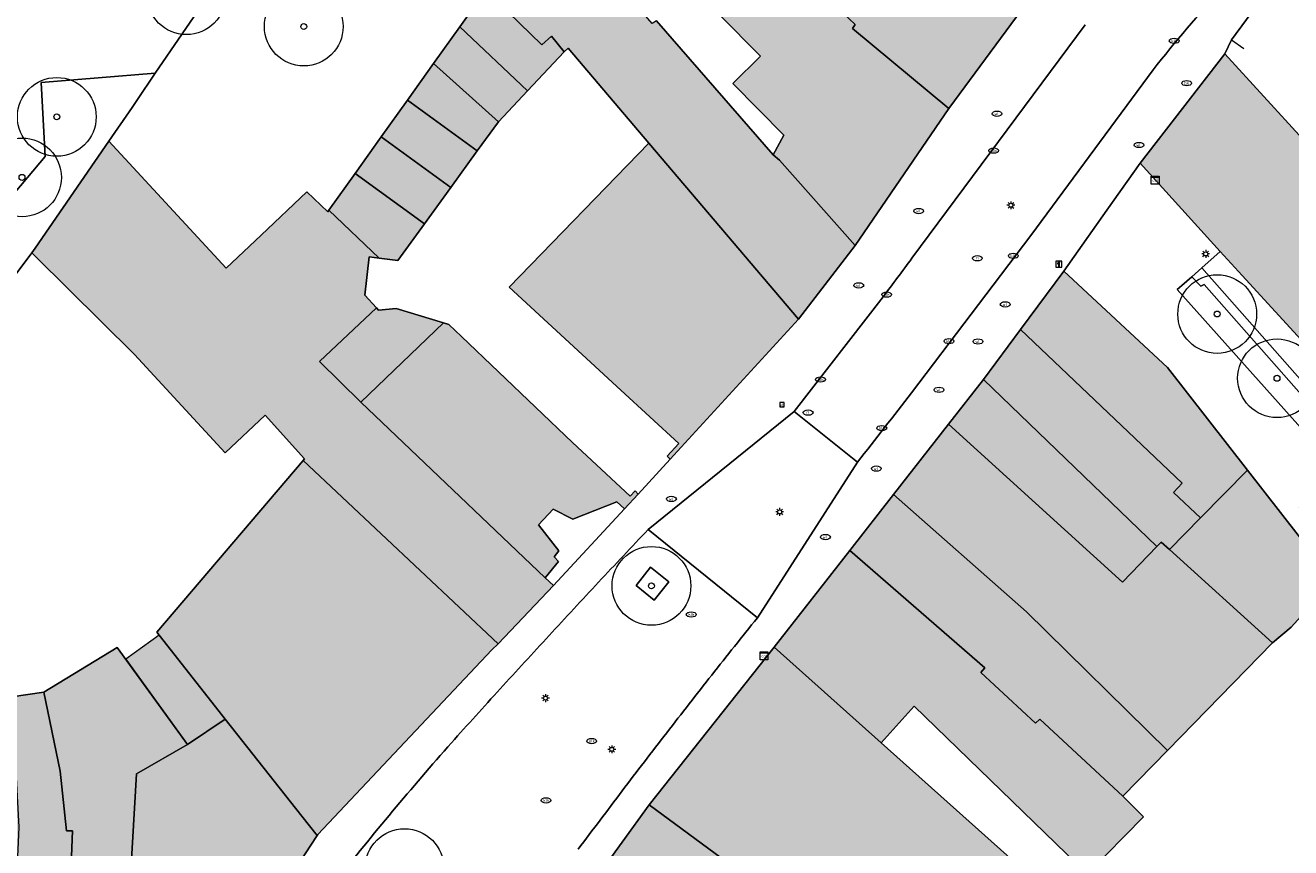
# Model space of a CAD drawing. Header units: metres. Extents: x 187482 to 189800, y 333582 to 335019.
# Tile 228 of 256: x 188999 to 189080, y 334400 to 334452. Entities that reach past the tile are written whole.
import ezdxf
from ezdxf.enums import TextEntityAlignment as Align

# ---------------------------------------------------------------- set-up
doc = ezdxf.new("R2010")
doc.units = ezdxf.units.M
doc.layers.get('0').update_dxf_attribs({"color": 252, "lineweight": 18})
for name, color, linetype, lineweight in [('B-WE-GR-BEPLANTING_CULTUUR_HEESTERS-GV', 252, 'Continuous', 18), ('B-WE-GR-BEPLANTING_CULTUUR_VASTE PLANTENVAK-GV', 252, 'Continuous', 18), ('B-WE-GR-BOOM-S', 252, 'Continuous', 18), ('B-WE-GR-GROENVOORZIENING-GV', 252, 'Continuous', 18), ('B-WE-IE-MEUBILAIR-S', 252, 'Continuous', 18), ('B-WE-IE-TERREINAFSCHEIDING_KUNSTMATIG_MUUR-G', 252, 'IE-TERREINAFSCHEIDING_KUNSTMATIG-SO', 18), ('B-WE-IE-TERREINAFSCHEIDING_KUNSTMATIG_MUUR-GV', 252, 'Continuous', 18), ('B-WE-OG-BEBOUWING-GV', 252, 'Continuous', 18), ('B-WE-OG-BEBOUWING_LUIFEL-GV', 252, 'Continuous', 18), ('B-WE-OG-TERREIN_ERF-GV', 252, 'Continuous', 18), ('B-WE-OG-WEG-GV', 252, 'Continuous', 18), ('B-WE-VH-OPENVERHARDING_SIERBESTRATING-GV', 252, 'Continuous', 18), ('B-WE-VH-OPENVERHARDING_STRAATBAKSTEEN-GV', 252, 'Continuous', 18)]:
    doc.layers.add(name, color=color, linetype=linetype, lineweight=lineweight)
doc.layers.add('B-WE-OG-BEBOUWING-V', color=7, linetype='Continuous', lineweight=18, true_color=0xf0f0f0)
doc.styles.add('NLCS-ISO', font='NLCS-ISO.ttf')
doc.linetypes.add('IE-TERREINAFSCHEIDING_KUNSTMATIG-SO', pattern='A,4,[82,NLCS.SHX,S=0.75,R=90,X=0,Y=0],4,-2', length=10)

# ---------------------------------------------------------------- blocks, each defined once
blk = doc.blocks.new('SIE-MEUBILAIR_BORD_INFORMATIE-SO')
h = blk.add_hatch(color=256)
h.dxf.hatch_style = 1
h.paths.add_polyline_path([(0.13, 0.2), (-0.33, 0.2), (-0.33, 0.08), (-0.13, 0.08), (-0.13, -0.65), (0.13, -0.65)])
h = blk.add_hatch(color=256)
h.dxf.hatch_style = 1
edge = h.paths.add_edge_path()
edge.add_arc((0, 0.5), 0.149, 0, 360)
for points in [[(-0.75, -0.75), (0.75, -0.75), (0.75, 0.75), (-0.75, 0.75)], [(0.13, 0.2), (-0.33, 0.2), (-0.33, 0.08), (-0.13, 0.08), (-0.13, -0.65), (0.13, -0.65)]]:
    blk.add_lwpolyline(points, close=True)
blk.add_circle((0, 0.5), 0.149)
blk = doc.blocks.new('SIE-MEUBILAIR_BORD_VERKEER-SO')
blk.add_lwpolyline([(-0.5625, -0.5625), (0.5625, -0.5625), (0.5625, 0.5625), (-0.5625, 0.5625)], close=True)
at = {"style": 'NLCS-ISO'}
blk.add_text('vb', height=0.75, dxfattribs=at).set_placement((0, 0), align=Align.MIDDLE_CENTER)
blk = doc.blocks.new('SIE-MEUBILAIR_KAST_CAI-SO')
for points in [[(-1, 1), (1, 1), (1, 0.84), (-1, 0.84)], [(-1, 0.76), (1, 0.76), (1, -1), (-1, -1)]]:
    blk.add_lwpolyline(points, close=True)
at = {"style": 'NLCS-ISO'}
blk.add_text('cai', height=0.75, dxfattribs=at).set_placement((0, 0), align=Align.MIDDLE_CENTER)
blk = doc.blocks.new('SIE-MEUBILAIR_PAAL_LICHTMAST-SO')
for points in [[(-0.62, 0), (-1, 0)], [(-0.71, 0.71), (-0.44, 0.44)], [(0, 1), (0, 0.62)], [(0.44, 0.44), (0.71, 0.71)], [(1, 0), (0.62, 0)], [(-0.71, -0.71), (-0.44, -0.44)], [(0, -0.62), (0, -1)], [(0.44, -0.44), (0.71, -0.71)]]:
    blk.add_lwpolyline(points)
blk.add_circle((0, 0), 0.5)
blk = doc.blocks.new('SIE-MEUBILAIR_PUT_KOLK-SO')
blk.add_ellipse((0, 0), major_axis=(1.25, 0), ratio=0.54)
at = {"style": 'NLCS-ISO'}
blk.add_text('klk', height=0.75, dxfattribs=at).set_placement((0.03, 0), align=Align.MIDDLE_CENTER)
blk = doc.blocks.new('SIE-MEUBILAIR_PUT_BRANDKRAAN-SO')
blk.add_ellipse((0, 0), major_axis=(1.25, 0), ratio=0.54)
at = {"style": 'NLCS-ISO'}
blk.add_text('bk', height=0.75, dxfattribs=at).set_placement((0.03, 0), align=Align.MIDDLE_CENTER)
blk = doc.blocks.new('SIE-MEUBILAIR_PUT_WATERLEIDINGPUT-SO')
blk.add_ellipse((0, 0), major_axis=(1.25, 0), ratio=0.54)
at = {"style": 'NLCS-ISO'}
blk.add_text('wl', height=0.75, dxfattribs=at).set_placement((-0.14, 0), align=Align.MIDDLE_CENTER)
blk = doc.blocks.new('SIE-MEUBILAIR_PUT_RIOOLPUT-SO')
blk.add_ellipse((0, 0), major_axis=(1.25, 0), ratio=0.54)
at = {"style": 'NLCS-ISO'}
blk.add_text('ri', height=0.75, dxfattribs=at).set_placement((-0.04, 0.07), align=Align.MIDDLE_CENTER)
blk = doc.blocks.new('SGR-BOOM_GBKN-SO')
at = {"color": 0, "linetype": 'ByBlock', "lineweight": 18}
for radius in [2, 0.15]:
    blk.add_circle((0, 0), radius, dxfattribs=at)

msp = doc.modelspace()

# ---------------------------------------------------------------- hatches: boundary and pattern name
at = {"layer": 'B-WE-OG-BEBOUWING-V'}
h = msp.add_hatch(color=256, dxfattribs=at)
h.dxf.hatch_style = 1
h.paths.add_polyline_path([(189048.218, 334462.224), (189047.446, 334462.676), (189046.374, 334463.304), (189046.352, 334463.317), (189046.254, 334463.374), (189045.817, 334463.63), (189044.444, 334464.435), (189043.708, 334463.654), (189041.786, 334461.612), (189042.63, 334460.818), (189039.351, 334457.556), (189040.816, 334455.603), (189046.069, 334450.298), (189044.316, 334448.562), (189047.566, 334445.281), (189046.879, 334444.022), (189047.285, 334443.695), (189052.093, 334438.265), (189058.046, 334446.971), (189051.915, 334452.063), (189052.09, 334452.307), (189045.246, 334458.8)], flags=17)
h = msp.add_hatch(color=256, dxfattribs=at)
h.dxf.hatch_style = 1
h.paths.add_polyline_path([(189048.86, 334463.057), (189048.218, 334462.224), (189045.246, 334458.8), (189052.09, 334452.307), (189051.915, 334452.063), (189058.046, 334446.971), (189062.341, 334452.789), (189061.874, 334453.145), (189056.064, 334457.57), (189053.321, 334459.66), (189051.301, 334461.209)], flags=17)
h = msp.add_hatch(color=256, dxfattribs=at)
h.dxf.hatch_style = 1
h.paths.add_polyline_path([(189031.284, 334448.101), (189026.975, 334452.162), (189025.312, 334449.832), (189029.431, 334446.135)], flags=16)
h.paths.add_polyline_path([(189026.975, 334452.162), (189031.284, 334448.101), (189033.605, 334450.564), (189032.794, 334451.558), (189032.184, 334451.021), (189028.638, 334454.491)], flags=16)
h.paths.add_polyline_path([(189023.649, 334447.503), (189028.087, 334444.283), (189029.431, 334446.135), (189025.312, 334449.832)], flags=16)
h.paths.add_polyline_path([(189029.412, 334412.981), (189032.918, 334416.681), (189032.395, 334417.176), (189020.691, 334428.333), (189018.076, 334430.914), (189021.688, 334434.306), (189020.942, 334435.114), (189021.223, 334437.543), (189021.849, 334437.466), (189018.66, 334440.515), (189018.588, 334440.414), (189017.271, 334441.678), (189014.36, 334438.934), (189012.13, 334436.832), (189004.681, 334444.889), (189000, 334438.101), (188999.79, 334437.796), (189000, 334437.585), (189006.306, 334431.341), (189012.08, 334425.108), (189014.611, 334427.492), (189017.118, 334424.717), (189017.036, 334424.621)], flags=16)
h.paths.add_polyline_path([(189033.605, 334450.564), (189033.859, 334450.795), (189038.976, 334444.779), (189048.499, 334433.587), (189052.093, 334438.265), (189047.285, 334443.695), (189046.879, 334444.022), (189039.461, 334452.53), (189039.191, 334452.374), (189036.403, 334455.607), (189036.267, 334455.514), (189034.428, 334457.771), (189033.271, 334459.193), (189030.476, 334460.94), (189026.479, 334456.63), (189028.638, 334454.491), (189032.184, 334451.021), (189032.794, 334451.558)], flags=17)
h = msp.add_hatch(color=256, dxfattribs=at)
h.dxf.hatch_style = 1
h.paths.add_polyline_path([(189031.284, 334448.101), (189026.975, 334452.162), (189025.312, 334449.832), (189029.431, 334446.135)], flags=16)
h.paths.add_polyline_path([(189020.323, 334442.845), (189018.66, 334440.515), (189021.849, 334437.466), (189023.035, 334437.321), (189024.725, 334439.65)], flags=16)
h.paths.add_polyline_path([(189023.649, 334447.503), (189028.087, 334444.283), (189029.431, 334446.135), (189025.312, 334449.832)], flags=16)
h.paths.add_polyline_path([(189028.087, 334444.283), (189023.649, 334447.503), (189021.986, 334445.174), (189026.406, 334441.966)], flags=17)
h.paths.add_polyline_path([(189029.412, 334412.981), (189032.918, 334416.681), (189032.395, 334417.176), (189020.691, 334428.333), (189018.076, 334430.914), (189021.688, 334434.306), (189020.942, 334435.114), (189021.223, 334437.543), (189021.849, 334437.466), (189018.66, 334440.515), (189018.588, 334440.414), (189017.271, 334441.678), (189014.36, 334438.934), (189012.13, 334436.832), (189004.681, 334444.889), (189000, 334438.101), (188999.79, 334437.796), (189000, 334437.585), (189006.306, 334431.341), (189012.08, 334425.108), (189014.611, 334427.492), (189017.118, 334424.717), (189017.036, 334424.621)], flags=16)
h = msp.add_hatch(color=256, dxfattribs=at)
h.dxf.hatch_style = 1
h.paths.add_polyline_path([(189020.323, 334442.845), (189018.66, 334440.515), (189021.849, 334437.466), (189023.035, 334437.321), (189024.725, 334439.65)], flags=16)
h.paths.add_polyline_path([(189023.649, 334447.503), (189028.087, 334444.283), (189029.431, 334446.135), (189025.312, 334449.832)], flags=16)
h.paths.add_polyline_path([(189020.323, 334442.845), (189024.725, 334439.65), (189026.406, 334441.966), (189021.986, 334445.174)], flags=17)
h.paths.add_polyline_path([(189029.412, 334412.981), (189032.918, 334416.681), (189032.395, 334417.176), (189020.691, 334428.333), (189018.076, 334430.914), (189021.688, 334434.306), (189020.942, 334435.114), (189021.223, 334437.543), (189021.849, 334437.466), (189018.66, 334440.515), (189018.588, 334440.414), (189017.271, 334441.678), (189014.36, 334438.934), (189012.13, 334436.832), (189004.681, 334444.889), (189000, 334438.101), (188999.79, 334437.796), (189000, 334437.585), (189006.306, 334431.341), (189012.08, 334425.108), (189014.611, 334427.492), (189017.118, 334424.717), (189017.036, 334424.621)], flags=16)
h = msp.add_hatch(color=256, dxfattribs=at)
h.dxf.hatch_style = 1
h.paths.add_polyline_path([(189060.231, 334429.763), (189071.256, 334419.156), (189071.531, 334419.439), (189072.047, 334418.971), (189074.015, 334420.973), (189072.314, 334422.597), (189072.862, 334423.173), (189062.589, 334432.94)], flags=16)
h.paths.add_polyline_path([(189082.275, 334430.245), (189085.516, 334432.764), (189084.136, 334434.539), (189085.686, 334435.754), (189087.383, 334433.59), (189094.526, 334439.191), (189087.355, 334448.493), (189083.823, 334445.77), (189085.184, 334444.004), (189082.997, 334442.318), (189075.562, 334450.442), (189070.199, 334443.501), (189075.277, 334437.896), (189076.658, 334436.371)], flags=16)
h.paths.add_polyline_path([(189077.008, 334424.004), (189071.934, 334430.531), (189065.334, 334436.638), (189062.589, 334432.94), (189072.862, 334423.173), (189072.314, 334422.597), (189074.015, 334420.973)], flags=17)
h.paths.add_polyline_path([(189078.587, 334413.037), (189072.047, 334418.971), (189071.531, 334419.439), (189071.256, 334419.156), (189069.061, 334416.898), (189058.015, 334426.92), (189054.53, 334422.457), (189062.96, 334415.007), (189071.929, 334406.195)], flags=16)
h = msp.add_hatch(color=256, dxfattribs=at)
h.dxf.hatch_style = 1
h.paths.add_polyline_path([(189029.412, 334412.981), (189032.918, 334416.681), (189032.395, 334417.176), (189020.691, 334428.333), (189018.076, 334430.914), (189021.688, 334434.306), (189020.942, 334435.114), (189021.223, 334437.543), (189021.849, 334437.466), (189018.66, 334440.515), (189018.588, 334440.414), (189017.271, 334441.678), (189014.36, 334438.934), (189012.13, 334436.832), (189004.681, 334444.889), (189000, 334438.101), (188999.79, 334437.796), (189000, 334437.585), (189006.306, 334431.341), (189012.08, 334425.108), (189014.611, 334427.492), (189017.118, 334424.717), (189017.036, 334424.621)], flags=16)
h.paths.add_polyline_path([(189048.499, 334433.587), (189038.976, 334444.779), (189030.121, 334435.622), (189037.208, 334429.087), (189040.884, 334425.697), (189040.138, 334424.888), (189040.344, 334424.698)], flags=17)
h = msp.add_hatch(color=256, dxfattribs=at)
h.dxf.hatch_style = 1
h.paths.add_polyline_path([(189025.947, 334433.354), (189022.929, 334434.263), (189021.822, 334434.16), (189021.688, 334434.306), (189018.076, 334430.914), (189020.691, 334428.333)], flags=16)
h.paths.add_polyline_path([(189025.947, 334433.354), (189020.691, 334428.333), (189032.395, 334417.176), (189033.252, 334418.202), (189032.974, 334418.492), (189033.266, 334418.875), (189031.984, 334420.54), (189032.904, 334421.528), (189034.165, 334420.901), (189036.956, 334421.991), (189037.432, 334421.548), (189038.31, 334422.491), (189038.105, 334422.682), (189037.798, 334422.353), (189034.142, 334425.764), (189027.087, 334432.485), (189026.278, 334433.254)], flags=17)
h.paths.add_polyline_path([(189029.412, 334412.981), (189032.918, 334416.681), (189032.395, 334417.176), (189020.691, 334428.333), (189018.076, 334430.914), (189021.688, 334434.306), (189020.942, 334435.114), (189021.223, 334437.543), (189021.849, 334437.466), (189018.66, 334440.515), (189018.588, 334440.414), (189017.271, 334441.678), (189014.36, 334438.934), (189012.13, 334436.832), (189004.681, 334444.889), (189000, 334438.101), (188999.79, 334437.796), (189000, 334437.585), (189006.306, 334431.341), (189012.08, 334425.108), (189014.611, 334427.492), (189017.118, 334424.717), (189017.036, 334424.621)], flags=16)
h = msp.add_hatch(color=256, dxfattribs=at)
h.dxf.hatch_style = 1
h.paths.add_polyline_path([(189012.08, 334408.199), (189016.947, 334402.023), (189017.911, 334400.8), (189017.951, 334400.862), (189029.009, 334412.591), (189029.412, 334412.981), (189017.036, 334424.621), (189007.73, 334413.72)], flags=17)
h.paths.add_polyline_path([(189029.412, 334412.981), (189032.918, 334416.681), (189032.395, 334417.176), (189020.691, 334428.333), (189018.076, 334430.914), (189021.688, 334434.306), (189020.942, 334435.114), (189021.223, 334437.543), (189021.849, 334437.466), (189018.66, 334440.515), (189018.588, 334440.414), (189017.271, 334441.678), (189014.36, 334438.934), (189012.13, 334436.832), (189004.681, 334444.889), (189000, 334438.101), (188999.79, 334437.796), (189000, 334437.585), (189006.306, 334431.341), (189012.08, 334425.108), (189014.611, 334427.492), (189017.118, 334424.717), (189017.036, 334424.621)], flags=16)
h.paths.add_polyline_path([(189007.88, 334413.53), (189005.759, 334411.995), (189009.679, 334406.581), (189012.08, 334408.199)], flags=16)
h = msp.add_hatch(color=256, dxfattribs=at)
h.dxf.hatch_style = 1
h.paths.add_polyline_path([(189071.929, 334406.195), (189062.96, 334415.007), (189054.53, 334422.457), (189051.758, 334418.907), (189060.321, 334411.445), (189060.075, 334411.163), (189063.55, 334407.944), (189063.824, 334408.194), (189069.088, 334403.292)], flags=17)
h.paths.add_polyline_path([(189060.231, 334429.763), (189071.256, 334419.156), (189071.531, 334419.439), (189072.047, 334418.971), (189074.015, 334420.973), (189072.314, 334422.597), (189072.862, 334423.173), (189062.589, 334432.94)], flags=16)
h.paths.add_polyline_path([(189078.587, 334413.037), (189072.047, 334418.971), (189071.531, 334419.439), (189071.256, 334419.156), (189069.061, 334416.898), (189058.015, 334426.92), (189054.53, 334422.457), (189062.96, 334415.007), (189071.929, 334406.195)], flags=16)
h = msp.add_hatch(color=256, dxfattribs=at)
h.dxf.hatch_style = 1
h.paths.add_polyline_path([(189060.231, 334429.763), (189071.256, 334419.156), (189071.531, 334419.439), (189072.047, 334418.971), (189074.015, 334420.973), (189072.314, 334422.597), (189072.862, 334423.173), (189062.589, 334432.94)], flags=16)
h.paths.add_polyline_path([(189072.047, 334418.971), (189078.587, 334413.037), (189079.771, 334414.03), (189082.462, 334416.99), (189077.008, 334424.004), (189074.015, 334420.973)], flags=17)
h.paths.add_polyline_path([(189078.587, 334413.037), (189072.047, 334418.971), (189071.531, 334419.439), (189071.256, 334419.156), (189069.061, 334416.898), (189058.015, 334426.92), (189054.53, 334422.457), (189062.96, 334415.007), (189071.929, 334406.195)], flags=16)
h = msp.add_hatch(color=256, dxfattribs=at)
h.dxf.hatch_style = 1
h.paths.add_polyline_path([(189060.231, 334429.763), (189071.256, 334419.156), (189071.531, 334419.439), (189072.047, 334418.971), (189074.015, 334420.973), (189072.314, 334422.597), (189072.862, 334423.173), (189062.589, 334432.94)], flags=16)
h.paths.add_polyline_path([(189058.015, 334426.92), (189069.061, 334416.898), (189071.256, 334419.156), (189060.231, 334429.763)], flags=17)
h.paths.add_polyline_path([(189078.587, 334413.037), (189072.047, 334418.971), (189071.531, 334419.439), (189071.256, 334419.156), (189069.061, 334416.898), (189058.015, 334426.92), (189054.53, 334422.457), (189062.96, 334415.007), (189071.929, 334406.195)], flags=16)
h = msp.add_hatch(color=256, dxfattribs=at)
h.dxf.hatch_style = 1
h.paths.add_polyline_path([(189067.027, 334383.284), (189067.148, 334383.426), (189066.904, 334383.656), (189063.662, 334385.287), (189069.568, 334392.455), (189068.313, 334393.669), (189053.733, 334406.698), (189046.946, 334412.767), (189038.999, 334402.762), (189046.499, 334397.222), (189057.061, 334388.534)], flags=17)
h.paths.add_polyline_path([(189056.195, 334378.547), (189055.057, 334376.987), (189049.492, 334381.487), (189050.547, 334382.998), (189038.196, 334392.355), (189033.851, 334395.645), (189031.481, 334392.218), (189041.16, 334385.157), (189040.968, 334384.832), (189057.854, 334371.719), (189060.226, 334374.893), (189060.417, 334375.151)], flags=16)
h.paths.add_polyline_path([(189078.587, 334413.037), (189072.047, 334418.971), (189071.531, 334419.439), (189071.256, 334419.156), (189069.061, 334416.898), (189058.015, 334426.92), (189054.53, 334422.457), (189062.96, 334415.007), (189071.929, 334406.195)], flags=16)
h = msp.add_hatch(color=256, dxfattribs=at)
h.dxf.hatch_style = 1
h.paths.add_polyline_path([(189053.733, 334406.698), (189055.841, 334409.007), (189065.509, 334399.648), (189066.825, 334398.355), (189070.404, 334401.999), (189069.088, 334403.292), (189063.824, 334408.194), (189063.55, 334407.944), (189060.075, 334411.163), (189060.321, 334411.445), (189051.758, 334418.907), (189046.946, 334412.767)], flags=17)
h.paths.add_polyline_path([(189078.587, 334413.037), (189072.047, 334418.971), (189071.531, 334419.439), (189071.256, 334419.156), (189069.061, 334416.898), (189058.015, 334426.92), (189054.53, 334422.457), (189062.96, 334415.007), (189071.929, 334406.195)], flags=16)
h = msp.add_hatch(color=256, dxfattribs=at)
h.dxf.hatch_style = 1
h.paths.add_polyline_path([(188998.33, 334387.318), (188998.972, 334401.327), (188998.522, 334409.616), (188998.18, 334413.283), (188994.655, 334412.165), (188995.465, 334403.628), (188995.525, 334401.849), (188993.617, 334387.875)], flags=16)
h.paths.add_polyline_path([(188998.522, 334409.616), (188998.972, 334401.327), (188998.33, 334387.318), (188999.309, 334387.372), (189001.557, 334387.496), (189002.23, 334397.297), (189002.377, 334401.107), (189001.997, 334401.11), (189001.594, 334404.894), (189000.556, 334409.896)], flags=17)
h = msp.add_hatch(color=256, dxfattribs=at)
h.dxf.hatch_style = 1
h.paths.add_polyline_path([(189000.556, 334409.896), (189001.594, 334404.894), (189001.997, 334401.11), (189002.377, 334401.107), (189002.23, 334397.297), (189001.557, 334387.496), (189005.45, 334387.712), (189005.468, 334388.006), (189006.452, 334404.723), (189009.679, 334406.581), (189005.223, 334412.735)], flags=17)
h.paths.add_polyline_path([(189007.88, 334413.53), (189005.759, 334411.995), (189009.679, 334406.581), (189012.08, 334408.199)], flags=16)
h = msp.add_hatch(color=256, dxfattribs=at)
h.dxf.hatch_style = 1
h.paths.add_polyline_path([(189017.911, 334400.8), (189016.947, 334402.023), (189012.08, 334408.199), (189009.679, 334406.581), (189006.452, 334404.723), (189005.468, 334388.006), (189005.87, 334388.059), (189005.808, 334388.298), (189010.282, 334389.844), (189010.402, 334389.669), (189010.645, 334389.719), (189010.784, 334389.958), (189010.624, 334390.058), (189014.979, 334396.692), (189015.142, 334396.576), (189015.314, 334396.818)], flags=17)
h.paths.add_polyline_path([(189007.88, 334413.53), (189005.759, 334411.995), (189009.679, 334406.581), (189012.08, 334408.199)], flags=16)
h = msp.add_hatch(color=256, dxfattribs=at)
h.dxf.hatch_style = 1
h.paths.add_polyline_path([(189056.195, 334378.547), (189055.057, 334376.987), (189049.492, 334381.487), (189050.547, 334382.998), (189038.196, 334392.355), (189033.851, 334395.645), (189031.481, 334392.218), (189041.16, 334385.157), (189040.968, 334384.832), (189057.854, 334371.719), (189060.226, 334374.893), (189060.417, 334375.151)], flags=16)
h.paths.add_polyline_path([(189038.999, 334402.762), (189033.851, 334395.645), (189038.196, 334392.355), (189039.468, 334394.043), (189045.645, 334389.361), (189048.962, 334386.707), (189050.137, 334388.176), (189050.868, 334386.66), (189058.796, 334382.069), (189056.195, 334378.547), (189060.417, 334375.151), (189060.226, 334374.893), (189066.129, 334370.475), (189066.584, 334371.157), (189072.139, 334379.169), (189068.507, 334381.921), (189067.219, 334383.183), (189067.027, 334383.284), (189057.061, 334388.534), (189046.499, 334397.222)], flags=17)
h.paths.add_polyline_path([(189072.139, 334379.169), (189066.584, 334371.157), (189067.357, 334370.505), (189072.733, 334378.61)], flags=16)

# ---------------------------------------------------------------- linework, layer by layer
at = {"layer": 'B-WE-GR-BEPLANTING_CULTUUR_HEESTERS-GV', "flags": 128}
msp.add_lwpolyline([(189007.639, 334449.211), (189000.383, 334448.625), (189000.651, 334443.926), (188998.728, 334441.654), (188993.574, 334444.786), (188988.427, 334446.036), (188986.16, 334443.822), (188984.311, 334440.749), (188996.716, 334433.715), (188999.79, 334437.796), (189000, 334438.101), (189004.681, 334444.889), (189006.166, 334447.042), (189006.461, 334447.478)], close=True, dxfattribs=at)
at = {"layer": 'B-WE-GR-BEPLANTING_CULTUUR_VASTE PLANTENVAK-GV', "flags": 128}
msp.add_lwpolyline([(188982.772, 334441.748), (188982.718, 334441.653), (188982.814, 334441.598), (188984.311, 334440.749), (188986.16, 334443.822), (188988.427, 334446.036), (188993.574, 334444.786), (188998.728, 334441.654), (189000.651, 334443.926), (189000.383, 334448.625), (189007.639, 334449.211), (189011.05, 334454.232), (189008.728, 334457.714), (189011.475, 334459.04), (189014.608, 334464.595), (189015.607, 334469.674), (189016.845, 334473.977), (189009.109, 334479.249), (188999.02, 334485.148), (188994.976, 334486.876), (188994.5, 334486.187), (188992.742, 334483.64)], dxfattribs=at)
at = {"layer": 'B-WE-GR-GROENVOORZIENING-GV', "flags": 128}
msp.add_lwpolyline([(189040.243, 334416.923), (189039.086, 334417.847), (189038.17, 334416.675), (189039.328, 334415.75)], close=True, dxfattribs=at)
at = {"layer": 'B-WE-IE-TERREINAFSCHEIDING_KUNSTMATIG_MUUR-G', "ltscale": 0.2, "flags": 128}
for points in [[(189006.461, 334447.478), (189007.639, 334449.211), (189011.05, 334454.232), (189022.052, 334470.429), (189023.867, 334473.101), (189024.653, 334474.259), (189025.814, 334475.968)], [(189075.994, 334451.324), (189075.562, 334450.442)], [(189075.994, 334451.324), (189076.766, 334450.786)], [(189004.681, 334444.889), (189006.166, 334447.042), (189006.461, 334447.478)], [(188995.264, 334431.788), (188995.809, 334432.511), (188996.535, 334433.475), (188996.582, 334433.537), (188996.716, 334433.715), (188999.79, 334437.796)]]:
    msp.add_lwpolyline(points, dxfattribs=at)
at = {"layer": 'B-WE-IE-TERREINAFSCHEIDING_KUNSTMATIG_MUUR-GV', "flags": 128}
msp.add_lwpolyline([(189073.464, 334436.289), (189074.044, 334435.688), (189074.245, 334435.792), (189083.918, 334424.858), (189083.545, 334424.505), (189089.176, 334418.191), (189090.357, 334419.122), (189084.619, 334425.454), (189084.341, 334425.279), (189074.1, 334436.853)], close=True, dxfattribs=at)
at = {"layer": 'B-WE-OG-BEBOUWING-GV', "flags": 128}
for points in [[(189048.218, 334462.224), (189047.446, 334462.676), (189046.374, 334463.304), (189046.352, 334463.317), (189046.254, 334463.374), (189045.817, 334463.63), (189044.444, 334464.435), (189043.708, 334463.654), (189041.786, 334461.612), (189042.63, 334460.818), (189039.351, 334457.556), (189040.816, 334455.603), (189046.069, 334450.298), (189044.316, 334448.562), (189047.566, 334445.281), (189046.879, 334444.022), (189047.285, 334443.695), (189052.093, 334438.265), (189058.046, 334446.971), (189051.915, 334452.063), (189052.09, 334452.307), (189045.246, 334458.8)], [(189048.86, 334463.057), (189048.218, 334462.224), (189045.246, 334458.8), (189052.09, 334452.307), (189051.915, 334452.063), (189058.046, 334446.971), (189062.341, 334452.789), (189061.874, 334453.145), (189056.064, 334457.57), (189053.321, 334459.66), (189051.301, 334461.209)], [(189033.605, 334450.564), (189033.859, 334450.795), (189038.976, 334444.779), (189048.499, 334433.587), (189052.093, 334438.265), (189047.285, 334443.695), (189046.879, 334444.022), (189039.461, 334452.53), (189039.191, 334452.374), (189036.403, 334455.607), (189036.267, 334455.514), (189034.428, 334457.771), (189033.271, 334459.193), (189030.476, 334460.94), (189026.479, 334456.63), (189028.638, 334454.491), (189032.184, 334451.021), (189032.794, 334451.558)], [(189026.975, 334452.162), (189031.284, 334448.101), (189033.605, 334450.564), (189032.794, 334451.558), (189032.184, 334451.021), (189028.638, 334454.491)], [(189031.284, 334448.101), (189026.975, 334452.162), (189025.312, 334449.832), (189029.431, 334446.135)], [(189023.649, 334447.503), (189028.087, 334444.283), (189029.431, 334446.135), (189025.312, 334449.832)], [(189082.275, 334430.245), (189085.516, 334432.764), (189084.136, 334434.539), (189085.686, 334435.754), (189087.383, 334433.59), (189094.526, 334439.191), (189087.355, 334448.493), (189083.823, 334445.77), (189085.184, 334444.004), (189082.997, 334442.318), (189075.562, 334450.442), (189070.199, 334443.501), (189075.277, 334437.896), (189076.658, 334436.371)], [(189028.087, 334444.283), (189023.649, 334447.503), (189021.986, 334445.174), (189026.406, 334441.966)], [(189020.323, 334442.845), (189024.725, 334439.65), (189026.406, 334441.966), (189021.986, 334445.174)], [(189029.412, 334412.981), (189032.918, 334416.681), (189032.395, 334417.176), (189020.691, 334428.333), (189018.076, 334430.914), (189021.688, 334434.306), (189020.942, 334435.114), (189021.223, 334437.543), (189021.849, 334437.466), (189018.66, 334440.515), (189018.588, 334440.414), (189017.271, 334441.678), (189014.36, 334438.934), (189012.13, 334436.832), (189004.681, 334444.889), (189000, 334438.101), (188999.79, 334437.796), (189000, 334437.585), (189006.306, 334431.341), (189012.08, 334425.108), (189014.611, 334427.492), (189017.118, 334424.717), (189017.036, 334424.621)], [(189048.499, 334433.587), (189038.976, 334444.779), (189030.121, 334435.622), (189037.208, 334429.087), (189040.884, 334425.697), (189040.138, 334424.888), (189040.344, 334424.698)], [(189020.323, 334442.845), (189018.66, 334440.515), (189021.849, 334437.466), (189023.035, 334437.321), (189024.725, 334439.65)], [(189077.008, 334424.004), (189071.934, 334430.531), (189065.334, 334436.638), (189062.589, 334432.94), (189072.862, 334423.173), (189072.314, 334422.597), (189074.015, 334420.973)], [(189025.947, 334433.354), (189022.929, 334434.263), (189021.822, 334434.16), (189021.688, 334434.306), (189018.076, 334430.914), (189020.691, 334428.333)], [(189025.947, 334433.354), (189020.691, 334428.333), (189032.395, 334417.176), (189033.252, 334418.202), (189032.974, 334418.492), (189033.266, 334418.875), (189031.984, 334420.54), (189032.904, 334421.528), (189034.165, 334420.901), (189036.956, 334421.991), (189037.432, 334421.548), (189038.31, 334422.491), (189038.105, 334422.682), (189037.798, 334422.353), (189034.142, 334425.764), (189027.087, 334432.485), (189026.278, 334433.254)], [(189060.231, 334429.763), (189071.256, 334419.156), (189071.531, 334419.439), (189072.047, 334418.971), (189074.015, 334420.973), (189072.314, 334422.597), (189072.862, 334423.173), (189062.589, 334432.94)], [(189058.015, 334426.92), (189069.061, 334416.898), (189071.256, 334419.156), (189060.231, 334429.763)], [(189078.587, 334413.037), (189072.047, 334418.971), (189071.531, 334419.439), (189071.256, 334419.156), (189069.061, 334416.898), (189058.015, 334426.92), (189054.53, 334422.457), (189062.96, 334415.007), (189071.929, 334406.195)], [(189012.08, 334408.199), (189016.947, 334402.023), (189017.911, 334400.8), (189017.951, 334400.862), (189029.009, 334412.591), (189029.412, 334412.981), (189017.036, 334424.621), (189007.73, 334413.72)], [(189072.047, 334418.971), (189078.587, 334413.037), (189079.771, 334414.03), (189082.462, 334416.99), (189077.008, 334424.004), (189074.015, 334420.973)], [(189071.929, 334406.195), (189062.96, 334415.007), (189054.53, 334422.457), (189051.758, 334418.907), (189060.321, 334411.445), (189060.075, 334411.163), (189063.55, 334407.944), (189063.824, 334408.194), (189069.088, 334403.292)], [(189053.733, 334406.698), (189055.841, 334409.007), (189065.509, 334399.648), (189066.825, 334398.355), (189070.404, 334401.999), (189069.088, 334403.292), (189063.824, 334408.194), (189063.55, 334407.944), (189060.075, 334411.163), (189060.321, 334411.445), (189051.758, 334418.907), (189046.946, 334412.767)], [(189000.556, 334409.896), (189001.594, 334404.894), (189001.997, 334401.11), (189002.377, 334401.107), (189002.23, 334397.297), (189001.557, 334387.496), (189005.45, 334387.712), (189005.468, 334388.006), (189006.452, 334404.723), (189009.679, 334406.581), (189005.223, 334412.735)], [(189067.027, 334383.284), (189067.148, 334383.426), (189066.904, 334383.656), (189063.662, 334385.287), (189069.568, 334392.455), (189068.313, 334393.669), (189053.733, 334406.698), (189046.946, 334412.767), (189038.999, 334402.762), (189046.499, 334397.222), (189057.061, 334388.534)], [(188998.522, 334409.616), (188998.972, 334401.327), (188998.33, 334387.318), (188999.309, 334387.372), (189001.557, 334387.496), (189002.23, 334397.297), (189002.377, 334401.107), (189001.997, 334401.11), (189001.594, 334404.894), (189000.556, 334409.896)], [(189017.911, 334400.8), (189016.947, 334402.023), (189012.08, 334408.199), (189009.679, 334406.581), (189006.452, 334404.723), (189005.468, 334388.006), (189005.87, 334388.059), (189005.808, 334388.298), (189010.282, 334389.844), (189010.402, 334389.669), (189010.645, 334389.719), (189010.784, 334389.958), (189010.624, 334390.058), (189014.979, 334396.692), (189015.142, 334396.576), (189015.314, 334396.818)], [(189038.999, 334402.762), (189033.851, 334395.645), (189038.196, 334392.355), (189039.468, 334394.043), (189045.645, 334389.361), (189048.962, 334386.707), (189050.137, 334388.176), (189050.868, 334386.66), (189058.796, 334382.069), (189056.195, 334378.547), (189060.417, 334375.151), (189060.226, 334374.893), (189066.129, 334370.475), (189066.584, 334371.157), (189072.139, 334379.169), (189068.507, 334381.921), (189067.219, 334383.183), (189067.027, 334383.284), (189057.061, 334388.534), (189046.499, 334397.222)]]:
    msp.add_lwpolyline(points, close=True, dxfattribs=at)
at = {"layer": 'B-WE-OG-BEBOUWING_LUIFEL-GV', "flags": 128}
msp.add_lwpolyline([(189007.88, 334413.53), (189005.759, 334411.995), (189009.679, 334406.581), (189012.08, 334408.199)], close=True, dxfattribs=at)
at = {"layer": 'B-WE-OG-TERREIN_ERF-GV', "flags": 128}
for points in [[(189081.527, 334456.983), (189078.336, 334454.101), (189078.128, 334454.241), (189077.608, 334453.513), (189075.994, 334451.324), (189075.562, 334450.442), (189082.997, 334442.318)], [(189039.461, 334452.53), (189046.879, 334444.022), (189047.566, 334445.281), (189044.316, 334448.562), (189046.069, 334450.298), (189040.816, 334455.603)], [(189011.05, 334454.232), (189007.639, 334449.211), (189006.461, 334447.478), (189006.166, 334447.042), (189004.681, 334444.889), (189012.13, 334436.832), (189014.36, 334438.934), (189017.271, 334441.678), (189018.588, 334440.414), (189018.66, 334440.515), (189020.323, 334442.845), (189021.986, 334445.174), (189023.649, 334447.503), (189025.312, 334449.832), (189026.975, 334452.162), (189028.638, 334454.491)], [(188998.522, 334409.616), (189000.556, 334409.896), (189005.223, 334412.735), (189009.679, 334406.581), (189012.08, 334408.199), (189007.73, 334413.72), (189017.036, 334424.621), (189017.118, 334424.717), (189014.611, 334427.492), (189012.08, 334425.108), (189006.306, 334431.341), (189000, 334437.585), (188999.79, 334437.796), (188996.716, 334433.715)], [(189096.85, 334398.385), (189084.823, 334414.292), (189085.738, 334415.011), (189085.448, 334415.439), (189080.689, 334421.99), (189080.316, 334421.668), (189084.626, 334415.866), (189085.223, 334415.062), (189084.517, 334414.462), (189083.932, 334415.394), (189083.432, 334415.95), (189082.621, 334416.754), (189082.462, 334416.99), (189079.771, 334414.03), (189078.587, 334413.037), (189071.929, 334406.195), (189069.088, 334403.292), (189070.404, 334401.999), (189066.825, 334398.355)], [(189065.509, 334399.648), (189055.841, 334409.007), (189053.733, 334406.698), (189068.313, 334393.669)]]:
    msp.add_lwpolyline(points, dxfattribs=at)
for points in [[(189026.406, 334441.966), (189024.725, 334439.65), (189023.035, 334437.321), (189021.849, 334437.466), (189021.223, 334437.543), (189020.942, 334435.114), (189021.688, 334434.306), (189021.822, 334434.16), (189022.929, 334434.263), (189025.947, 334433.354), (189026.278, 334433.254), (189027.087, 334432.485), (189034.142, 334425.764), (189037.798, 334422.353), (189038.105, 334422.682), (189038.31, 334422.491), (189040.344, 334424.698), (189040.138, 334424.888), (189040.884, 334425.697), (189037.208, 334429.087), (189030.121, 334435.622), (189038.976, 334444.779), (189033.859, 334450.795), (189033.605, 334450.564), (189031.284, 334448.101), (189029.431, 334446.135), (189028.087, 334444.283)], [(189032.395, 334417.176), (189032.918, 334416.681), (189037.432, 334421.548), (189036.956, 334421.991), (189034.165, 334420.901), (189032.904, 334421.528), (189031.984, 334420.54), (189033.266, 334418.875), (189032.974, 334418.492), (189033.252, 334418.202)]]:
    msp.add_lwpolyline(points, close=True, dxfattribs=at)
at = {"layer": 'B-WE-OG-WEG-GV', "flags": 128}
for points in [[(189082.275, 334430.245), (189076.658, 334436.371), (189075.277, 334437.896), (189074.1, 334436.853), (189084.341, 334425.279)], [(189108.164, 334390.983), (189100.677, 334400.424), (189094.599, 334408.742), (189089.458, 334416.792), (189089.176, 334418.191), (189083.545, 334424.505), (189083.918, 334424.858), (189074.245, 334435.792), (189074.044, 334435.688), (189073.464, 334436.289), (189072.831, 334435.735), (189072.538, 334435.479), (189081.974, 334424.912), (189087.939, 334417.294), (189089.347, 334414.239), (189091.454, 334411.131), (189106.946, 334390.087)]]:
    msp.add_lwpolyline(points, dxfattribs=at)
at = {"layer": 'B-WE-VH-OPENVERHARDING_SIERBESTRATING-GV', "flags": 128}
msp.add_lwpolyline([(189085.448, 334415.439), (189087.939, 334417.294), (189081.974, 334424.912), (189072.538, 334435.479), (189072.831, 334435.735), (189073.464, 334436.289), (189074.1, 334436.853), (189075.277, 334437.896), (189070.199, 334443.501), (189068.082, 334440.515), (189065.334, 334436.638), (189071.934, 334430.531), (189077.008, 334424.004), (189082.462, 334416.99), (189082.621, 334416.754), (189083.432, 334415.95), (189083.932, 334415.394), (189084.517, 334414.462), (189085.223, 334415.062), (189084.626, 334415.866), (189080.316, 334421.668), (189080.689, 334421.99)], close=True, dxfattribs=at)
at = {"layer": 'B-WE-VH-OPENVERHARDING_STRAATBAKSTEEN-GV', "flags": 128}
for points in [[(189089.185, 334476.303), (189078.735, 334468.403), (189078.552, 334468.645), (189077.802, 334469.174), (189077.25, 334468.521), (189078.032, 334467.872), (189074.743, 334465.294), (189074.162, 334464.855), (189074.116, 334464.802), (189074.077, 334464.837), (189066.574, 334458.194), (189062.341, 334452.789), (189058.046, 334446.971), (189052.093, 334438.265), (189048.499, 334433.587), (189040.344, 334424.698), (189038.31, 334422.491), (189037.432, 334421.548), (189032.918, 334416.681), (189029.412, 334412.981), (189029.009, 334412.591), (189017.951, 334400.862), (189017.911, 334400.8), (189015.314, 334396.818)], [(189033.851, 334395.645), (189038.999, 334402.762), (189046.946, 334412.767), (189051.758, 334418.907), (189054.53, 334422.457), (189058.015, 334426.92), (189060.231, 334429.763), (189062.589, 334432.94), (189065.334, 334436.638), (189068.082, 334440.515), (189070.199, 334443.501), (189075.562, 334450.442), (189075.994, 334451.324), (189077.608, 334453.513), (189078.128, 334454.241), (189078.336, 334454.101), (189081.527, 334456.983)], [(189066.697, 334452.286), (189055.685, 334437.459)], [(189055.685, 334437.459), (189066.697, 334452.286)], [(189055.656, 334428.923), (189063.24, 334438.914), (189071.016, 334449.429)], [(189071.016, 334449.429), (189063.24, 334438.914), (189055.656, 334428.923)], [(189038.948, 334420.243), (189048.208, 334427.731), (189053.868, 334435.021)], [(189053.868, 334435.021), (189048.208, 334427.731), (189052.236, 334424.508)], [(189052.236, 334424.508), (189045.874, 334414.629)], [(189045.874, 334414.629), (189038.948, 334420.243)]]:
    msp.add_lwpolyline(points, dxfattribs=at)
at = {"layer": 'B-WE-VH-OPENVERHARDING_STRAATBAKSTEEN-GV'}
for points in [[(189071.016, 334449.429, -0.053075), (189080.437, 334459.245)], [(189080.437, 334459.245, 0.053075), (189071.016, 334449.429)], [(189055.685, 334437.459, -0.003025), (189053.868, 334435.021)], [(189053.868, 334435.021, 0.003025), (189055.685, 334437.459)], [(189052.236, 334424.508, 0.005481), (189055.656, 334428.923)], [(189055.656, 334428.923, -0.005481), (189052.236, 334424.508)], [(189038.948, 334420.243, 0.001534), (189035.789, 334416.888)], [(189035.789, 334416.888, -0.001534), (189038.948, 334420.243)], [(189035.789, 334416.888, 0.001692), (189032.653, 334413.511)], [(189032.653, 334413.511, -0.001692), (189035.789, 334416.888)], [(189042.98, 334410.993, -0.002151), (189045.874, 334414.629)], [(189045.874, 334414.629, 0.002151), (189042.98, 334410.993)], [(189032.653, 334413.511, 0.002), (189029.54, 334410.113)], [(189029.54, 334410.113, -0.002), (189032.653, 334413.511)], [(189040.12, 334407.33, -0.002284), (189042.98, 334410.993)], [(189042.98, 334410.993, 0.002284), (189040.12, 334407.33)], [(189029.54, 334410.113, 0.002), (189026.449, 334406.695)], [(189026.449, 334406.695, -0.002), (189029.54, 334410.113)], [(189037.293, 334403.641, -0.002453), (189040.12, 334407.33)], [(189040.12, 334407.33, 0.002453), (189037.293, 334403.641)], [(189026.449, 334406.695, 0.00643), (189022.711, 334402.345)], [(189022.711, 334402.345, -0.00643), (189026.449, 334406.695)], [(189034.5, 334399.927, -0.002324), (189037.293, 334403.641)], [(189037.293, 334403.641, 0.002324), (189034.5, 334399.927)], [(189022.711, 334402.345, 0.006453), (189019.086, 334397.9)], [(189019.086, 334397.9, -0.006453), (189022.711, 334402.345)]]:
    msp.add_lwpolyline(points, format="xyb", dxfattribs=at)
at = {"layer": 'B-WE-VH-OPENVERHARDING_STRAATBAKSTEEN-GV', "flags": 128}
for points in [[(189052.236, 334424.508), (189048.208, 334427.731), (189038.948, 334420.243), (189045.874, 334414.629)], [(189040.243, 334416.923), (189039.328, 334415.75), (189038.17, 334416.675), (189039.086, 334417.847)]]:
    msp.add_lwpolyline(points, close=True, dxfattribs=at)

# ---------------------------------------------------------------- block references
at = {"layer": 'B-WE-GR-BOOM-S', "xscale": 1.25, "yscale": 1.25, "zscale": 1.25}
for p in [(189009.611, 334454.168), (189017.066, 334452.177), (189001.38, 334446.443), (188999.173, 334442.598), (189075.08, 334433.92), (189078.88, 334429.84), (189039.151, 334416.656), (189023.469, 334398.73)]:
    msp.add_blockref('SGR-BOOM_GBKN-SO', p, dxfattribs=at)
at = {"layer": 'B-WE-IE-MEUBILAIR-S', "xscale": 0.25, "yscale": 0.25, "zscale": 0.25}
for name, p in [('SIE-MEUBILAIR_PUT_KOLK-SO', (189072.353, 334451.268)), ('SIE-MEUBILAIR_PUT_BRANDKRAAN-SO', (189073.145, 334448.582)), ('SIE-MEUBILAIR_PUT_WATERLEIDINGPUT-SO', (189061.094, 334446.639)), ('SIE-MEUBILAIR_PUT_KOLK-SO', (189060.887, 334444.296)), ('SIE-MEUBILAIR_PUT_WATERLEIDINGPUT-SO', (189070.114, 334444.654)), ('SIE-MEUBILAIR_KAST_CAI-SO', (189071.137, 334442.423)), ('SIE-MEUBILAIR_PAAL_LICHTMAST-SO', (189061.977, 334440.827)), ('SIE-MEUBILAIR_PUT_WATERLEIDINGPUT-SO', (189056.123, 334440.462)), ('SIE-MEUBILAIR_PUT_KOLK-SO', (189062.134, 334437.617)), ('SIE-MEUBILAIR_PAAL_LICHTMAST-SO', (189074.351, 334437.738)), ('SIE-MEUBILAIR_PUT_RIOOLPUT-SO', (189059.844, 334437.462)), ('SIE-MEUBILAIR_BORD_INFORMATIE-SO', (189065.029, 334437.09)), ('SIE-MEUBILAIR_PUT_WATERLEIDINGPUT-SO', (189052.316, 334435.74)), ('SIE-MEUBILAIR_PUT_KOLK-SO', (189054.085, 334435.156)), ('SIE-MEUBILAIR_PUT_WATERLEIDINGPUT-SO', (189061.619, 334434.53)), ('SIE-MEUBILAIR_PUT_KOLK-SO', (189058.043, 334432.196)), ('SIE-MEUBILAIR_PUT_WATERLEIDINGPUT-SO', (189059.888, 334432.177)), ('SIE-MEUBILAIR_PUT_KOLK-SO', (189049.887, 334429.762)), ('SIE-MEUBILAIR_PUT_WATERLEIDINGPUT-SO', (189057.415, 334429.105)), ('SIE-MEUBILAIR_BORD_VERKEER-SO', (189047.448, 334428.161)), ('SIE-MEUBILAIR_PUT_RIOOLPUT-SO', (189049.1, 334427.662)), ('SIE-MEUBILAIR_PUT_KOLK-SO', (189053.777, 334426.675)), ('SIE-MEUBILAIR_PUT_WATERLEIDINGPUT-SO', (189053.43, 334424.105)), ('SIE-MEUBILAIR_PUT_WATERLEIDINGPUT-SO', (189040.417, 334422.177)), ('SIE-MEUBILAIR_PAAL_LICHTMAST-SO', (189047.291, 334421.354)), ('SIE-MEUBILAIR_PUT_WATERLEIDINGPUT-SO', (189050.199, 334419.755)), ('SIE-MEUBILAIR_PUT_KOLK-SO', (189041.675, 334414.839)), ('SIE-MEUBILAIR_KAST_CAI-SO', (189046.3, 334412.211)), ('SIE-MEUBILAIR_PAAL_LICHTMAST-SO', (189032.421, 334409.532)), ('SIE-MEUBILAIR_PUT_KOLK-SO', (189035.356, 334406.801)), ('SIE-MEUBILAIR_PAAL_LICHTMAST-SO', (189036.631, 334406.276)), ('SIE-MEUBILAIR_PUT_KOLK-SO', (189032.455, 334403.033))]:
    msp.add_blockref(name, p, dxfattribs=at)

doc.saveas('drawing.dxf')
